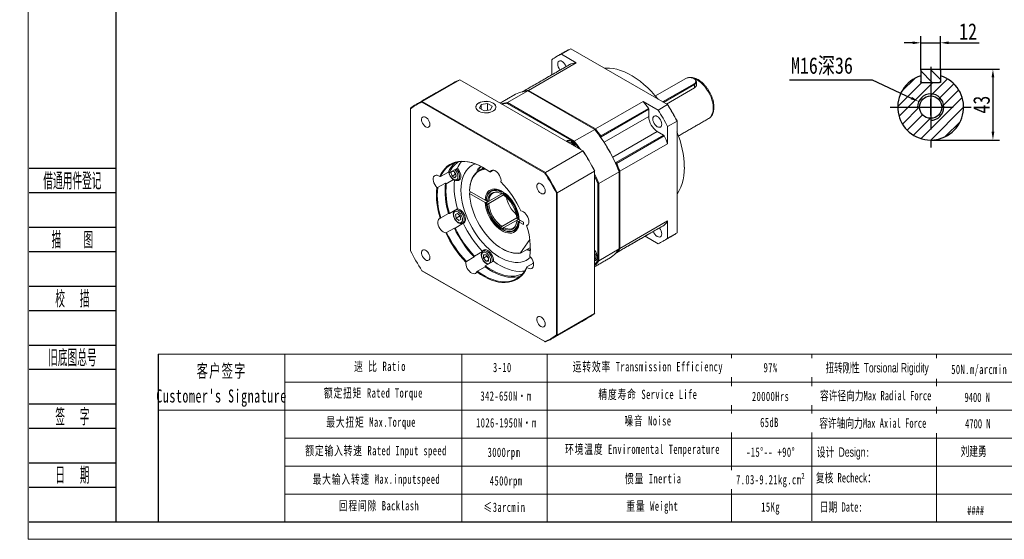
# Model space of a CAD drawing. Header units: millimetres. Extents: x -84 to 813, y -97 to 533.
# Tile 1 of 3: x -84 to 514, y -97 to 218. Entities that reach past the tile are written whole.
import ezdxf
from ezdxf.enums import TextEntityAlignment as Align

# ---------------------------------------------------------------- set-up
doc = ezdxf.new("R2010")
doc.units = ezdxf.units.MM
doc.header["$LTSCALE"] = 2
doc.header["$PDSIZE"] = -5
doc.linetypes.add('CENTER2', pattern=[28.575, 19.05, -3.175, 3.175, -3.175])
doc.layers.get('0').update_dxf_attribs({"lineweight": 18})
doc.layers.get('Defpoints').update_dxf_attribs({"lineweight": 18})
for name, color, linetype in [('1轮廓实线层', 7, 'Continuous'), ('2细线层', 4, 'Continuous'), ('3中心线层', 1, 'CENTER2'), ('5剖面线层', 2, 'Continuous'), ('6文字层', 3, 'Continuous'), ('7标注层', 4, 'Continuous')]:
    doc.layers.add(name, color=color, linetype=linetype)
doc.layers.add('SLD-0', color=7, linetype='Continuous', lineweight=18)
doc.layers.add('图框_外框线', color=7, linetype='Continuous', lineweight=18)
doc.styles.add('PC_TEXTSTYLE', font='ISOCP.SHX', dxfattribs={"width": 0.707, "bigfont": 'GBCBIG.SHX'})
doc.styles.add('TH_GBDIM', font='txt', dxfattribs={"width": 0.8})
doc.styles.add('标准', font='txt', dxfattribs={"width": 0.667})
doc.dimstyles.new('TH_GBDIM', dxfattribs={"dimscale": 2, "dimtxt": 3.5, "dimasz": 2.5, "dimexe": 2, "dimexo": 0, "dimgap": 1.5, "dimtad": 1, "dimdec": 1, "dimdsep": 46, "dimtxsty": 'TH_GBDIM', "dimcen": 2.5, "dimdle": 5, "dimclrd": 4, "dimclre": 4, "dimclrt": 3, "dimadec": 0, "dimazin": 0, "dimtfac": 0.714286, "dimtdec": 1, "dimtmove": 0, "dimatfit": 3, "dimfxl": 1, "dimtolj": 1, "dimarcsym": 0})

# ---------------------------------------------------------------- blocks, each defined once
blk = doc.blocks.new('*D25')
at = {"layer": '7标注层', "color": 4, "lineweight": -2}
for p, q in [((383.77, 181.68), (434.02, 181.68)), ((434.02, 181.68), (457.71, 170.59)), ((469.49, 160.08), (469.49, 170.08)), ((464.49, 165.08), (474.49, 165.08))]:
    blk.add_line(p, q, dxfattribs=at)
at = {"layer": '7标注层', "color": 4}
blk.add_solid([(457.36, 169.84), (458.07, 171.35), (462.24, 168.47)], dxfattribs=at)
at = {"layer": 'Defpoints', "color": 0}
for p in [(462.24, 168.47), (476.73, 161.69)]:
    blk.add_point(p, dxfattribs=at)
at = {"layer": '7标注层', "color": 3, "insert": (403.46, 189.85), "char_height": 10, "attachment_point": 5, "style": 'TH_GBDIM'}
blk.add_mtext('\\A1;{M16深36}{}{}', dxfattribs=at)
blk = doc.blocks.new('*D26')
at = {"layer": '7标注层', "color": 4, "lineweight": -2}
for p, q in [((458.49, 204.14), (453.49, 204.14)), ((463.49, 187.48), (463.49, 208.14)), ((463.49, 204.14), (475.49, 204.14)), ((475.49, 187.48), (475.49, 208.14)), ((480.49, 204.14), (498.92, 204.14))]:
    blk.add_line(p, q, dxfattribs=at)
at = {"layer": '7标注层', "color": 4}
for points in [[(458.49, 203.31), (458.49, 204.97), (463.49, 204.14)], [(480.49, 204.97), (480.49, 203.31), (475.49, 204.14)]]:
    blk.add_solid(points, dxfattribs=at)
at = {"layer": 'Defpoints', "color": 0}
for p in [(475.49, 204.14), (463.49, 187.48), (475.49, 187.48)]:
    blk.add_point(p, dxfattribs=at)
at = {"layer": '7标注层', "color": 3, "insert": (492.2, 211), "char_height": 10, "attachment_point": 5, "style": 'TH_GBDIM'}
blk.add_mtext('\\A1;12', dxfattribs=at)
blk = doc.blocks.new('*D27')
at = {"layer": '7标注层', "color": 4, "lineweight": -2}
for p, q in [((474.89, 188.08), (511.3, 188.08)), ((507.3, 183.08), (507.3, 150.08)), ((469.49, 145.08), (511.3, 145.08))]:
    blk.add_line(p, q, dxfattribs=at)
at = {"layer": '7标注层', "color": 4}
for points in [[(508.13, 183.08), (506.46, 183.08), (507.3, 188.08)], [(506.46, 150.08), (508.13, 150.08), (507.3, 145.08)]]:
    blk.add_solid(points, dxfattribs=at)
at = {"layer": 'Defpoints', "color": 0}
for p in [(474.89, 188.08), (469.49, 145.08), (507.3, 145.08)]:
    blk.add_point(p, dxfattribs=at)
at = {"layer": '7标注层', "color": 3, "insert": (500.41, 166.58), "char_height": 10, "attachment_point": 5, "rotation": 90, "style": 'TH_GBDIM'}
blk.add_mtext('\\A1;43', dxfattribs=at)

msp = doc.modelspace()

# ---------------------------------------------------------------- hatches: boundary and pattern name
at = {"layer": '5剖面线层'}
h = msp.add_hatch(dxfattribs=at)
h.set_pattern_fill('ANSI31', color=256, scale=1.5, angle=90, style=0)
h.set_pattern_definition([(135, (-105.179, -52.4864), (-3.367596, -3.367596), [])])
h.paths.add_polyline_path([(469.49, 180.08), (474.89, 180.08), (475.49, 180.68), (475.49, 187.48), (474.89, 188.08), (469.49, 188.08)])
h.paths.add_polyline_path([(469.49, 188.08), (464.09, 188.08), (463.49, 187.48), (463.49, 180.68), (464.09, 180.08), (469.49, 180.08)])
h = msp.add_hatch(dxfattribs=at)
h.set_pattern_fill('ANSI31', color=256, scale=1.5, style=0)
h.set_pattern_definition([(45, (-105.179, -52.4864), (-3.367596, 3.367596), [])])
h.paths.add_polyline_path([(475.49, 184.16), (475.49, 180.68), (475.49, 180.08), (474.89, 180.08), (469.49, 180.08), (469.49, 173.08, -0.414214), (477.49, 165.08), (489.49, 165.08, 0.327538)])
h.paths.add_polyline_path([(489.49, 165.08), (477.49, 165.08, -0.414214), (469.49, 157.08), (469.49, 145.08, 0.414214)])
h.paths.add_polyline_path([(469.49, 157.08, -0.414214), (461.49, 165.08), (449.49, 165.08, 0.414214), (469.49, 145.08)])
h.paths.add_polyline_path([(469.49, 180.08), (464.09, 180.08), (463.49, 180.08), (463.49, 180.68), (463.49, 184.16, 0.327538), (449.49, 165.08), (462.69, 165.08, -0.414214), (469.49, 171.88)])
h.paths.add_polyline_path([(469.49, 173.08), (469.49, 171.88, -0.414214), (476.29, 165.08), (477.49, 165.08, 0.414214)], flags=17)
h.paths.add_polyline_path([(477.49, 165.08), (476.29, 165.08, -0.414214), (469.49, 158.28), (469.49, 157.08, 0.414214)], flags=17)
h.paths.add_polyline_path([(462.69, 165.08), (461.49, 165.08, 0.414214), (469.49, 157.08), (469.49, 158.28, -0.414214)], flags=17)

# ---------------------------------------------------------------- linework, layer by layer
at = {"color": 7, "linetype": 'Continuous', "lineweight": 15}
for p, q in [((250.98, 200.46), (245.28, 197.18)), ((309.67, 166.58), (250.98, 200.46)), ((251.16, 191.44), (222.21, 174.72)), ((254.32, 191.96), (225.37, 175.24)), ((239.49, 184.71), (239.49, 193.83)), ((245.28, 197.18), (254.32, 191.96)), ((160.77, 168.53), (183.54, 181.68)), ((258.32, 138.51), (183.54, 181.68)), ((320.46, 182.34), (302.36, 171.89)), ((224.87, 174.96), (212.5, 167.81)), ((222.16, 174.54), (222.21, 174.72)), ((265.49, 151.51), (224.87, 174.96)), ((225.37, 175.24), (265.98, 151.8)), ((306.76, 168.26), (325.81, 179.26)), ((326.11, 178.74), (307.35, 167.92)), ((326.11, 176.85), (309, 166.97)), ((325.81, 179.26), (326.11, 178.74)), ((326.11, 178.74), (326.11, 176.85)), ((235.21, 124.99), (160.61, 168.05)), ((160.77, 168.53), (235.55, 125.36)), ((212.5, 167.81), (253.11, 144.37)), ((265.98, 151.8), (294.94, 168.51)), ((294.94, 168.51), (303.98, 163.29)), ((153.61, 164.01), (153.61, 77.86)), ((196.54, 166.74), (195.49, 164.49)), ((195.49, 164.49), (198.35, 162.84)), ((200.44, 167.35), (196.54, 166.74)), ((196.54, 163.88), (196.54, 166.74)), ((198.35, 162.84), (202.25, 163.44)), ((203.3, 165.7), (200.44, 167.35)), ((200.44, 163.16), (200.44, 167.35)), ((202.25, 163.44), (203.3, 165.7)), ((252.8, 143.98), (212.32, 167.34)), ((269.14, 147.63), (298.1, 164.34)), ((298.31, 163.76), (269.35, 147.04)), ((298.31, 163.76), (298.31, 159.33)), ((303.98, 163.29), (309.67, 166.58)), ((298.31, 159.33), (271.23, 143.7)), ((315.47, 156.54), (309.77, 153.25)), ((315.47, 88.76), (315.47, 156.54)), ((334.59, 158.1), (334.68, 158.15)), ((253.11, 144.37), (265.49, 151.51)), ((303.51, 150.33), (276.43, 134.7)), ((303.51, 150.33), (307.34, 148.11)), ((309.77, 153.25), (309.77, 142.81)), ((268.75, 147.33), (269.14, 147.63)), ((268.96, 147.04), (269.35, 147.04)), ((269.35, 147.04), (269.35, 146.49)), ((278.39, 131.4), (307.34, 148.11)), ((307.74, 147.64), (278.79, 130.92)), ((258.32, 138.51), (235.55, 125.36)), ((309.77, 142.81), (280.82, 126.1)), ((277.91, 131.67), (278.39, 131.4)), ((176.64, 125.61), (171.93, 122.9)), ((182.13, 127.95), (177.18, 125.09)), ((179.53, 126.28), (178.04, 125.42)), ((178.04, 125.42), (178.25, 125.71)), ((179.38, 126.36), (180.61, 125.65)), ((180.45, 125.46), (180.31, 125.83)), ((180.61, 125.65), (181.47, 123.44)), ((194.05, 125.72), (194.04, 125.96)), ((197.18, 127.6), (197.36, 127.97)), ((197.36, 127.97), (198.25, 128.11)), ((197.36, 127.67), (197.36, 127.97)), ((202.08, 125.59), (204.15, 126.79)), ((242.7, 112.97), (265.47, 126.11)), ((265.47, 39.76), (265.47, 126.11)), ((280.32, 125.81), (267.95, 118.67)), ((278.19, 131.06), (278.39, 131.4)), ((278.34, 130.73), (278.79, 130.92)), ((280.32, 78.91), (280.32, 125.81)), ((280.82, 126.1), (280.82, 79.2)), ((175.4, 118.46), (179.84, 121.02)), ((178.9, 123.21), (178.04, 125.42)), ((180.88, 124.35), (178.9, 123.21)), ((180.61, 122.22), (178.9, 123.21)), ((180.88, 124.35), (180.45, 125.46)), ((181.47, 123.44), (180.61, 122.22)), ((181.19, 124.18), (180.88, 124.35)), ((170.14, 116.21), (174.84, 118.92)), ((198.92, 108.64), (189.5, 114.07)), ((208.92, 113.84), (209.17, 113.99)), ((267.45, 71.85), (267.45, 118.59)), ((267.95, 118.67), (267.95, 71.77)), ((189.5, 112.93), (190.49, 113.5)), ((189.5, 112.64), (198.92, 107.21)), ((200.37, 107.8), (199.66, 108.21)), ((199.66, 107.07), (201.14, 107.92)), ((199.91, 107.21), (201.14, 107.92)), ((201.15, 107.92), (210.16, 113.12)), ((210.18, 111.71), (201.15, 106.49)), ((208.67, 113.41), (208.67, 112.6)), ((210.16, 113.12), (209.17, 112.55)), ((209.91, 111.89), (209.91, 112.7)), ((210.37, 113.25), (210.16, 113.13)), ((242.21, 26.72), (242.21, 112.86)), ((242.7, 112.97), (242.7, 26.61)), ((182.27, 103.37), (177.32, 100.52)), ((199.66, 106.78), (200.37, 106.37)), ((176.81, 100.51), (172.11, 97.79)), ((180.89, 99.78), (182.11, 100.48)), ((182.11, 100.48), (180.89, 99.78)), ((181.34, 97.61), (180.89, 99.78)), ((183.32, 98.75), (181.34, 97.61)), ((182.99, 96.14), (181.34, 97.61)), ((182.11, 100.48), (183.76, 99.01)), ((184.21, 96.84), (182.99, 96.14)), ((183.32, 98.75), (183.15, 99.55)), ((183.93, 98.22), (183.32, 98.75)), ((183.76, 99.01), (184.21, 96.84)), ((209.17, 92.6), (218.2, 97.81)), ((218.43, 96.52), (210.41, 91.89)), ((218.93, 97.09), (218.22, 97.5)), ((218.22, 96.07), (218.93, 95.66)), ((218.43, 96.52), (219.42, 97.09)), ((219.42, 97.09), (219.63, 97.21)), ((220.41, 96.23), (219.42, 95.66)), ((222.16, 95.22), (219.67, 96.66)), ((220.41, 96.23), (219.67, 95.8)), ((280.82, 79.2), (309.77, 95.92)), ((309.77, 95.92), (309.77, 85.48)), ((175.57, 88.87), (180.28, 91.58)), ((180.76, 91.66), (185.71, 94.52)), ((185.37, 94.69), (185.32, 94.66)), ((208.67, 91.98), (208.67, 91.17)), ((210.4, 91.88), (208.92, 91.03)), ((209.91, 90.45), (209.91, 91.27)), ((219.67, 95.23), (222.16, 93.79)), ((222.16, 93.79), (222.16, 95.22)), ((225.07, 93.72), (224.2, 93.22)), ((278.79, 76.72), (307.74, 93.43)), ((226.04, 84.61), (220.41, 76.6)), ((303.98, 82.13), (296.08, 86.69)), ((298.19, 87.9), (298.16, 87.89)), ((309.77, 85.48), (315.47, 88.76)), ((226.43, 79.84), (220.38, 76.35)), ((267.95, 71.77), (280.32, 78.91)), ((192.25, 74.07), (187.55, 71.35)), ((197.37, 77.45), (192.42, 74.59)), ((198.05, 75.31), (199.53, 75.44)), ((198.05, 73.33), (198.05, 75.31)), ((200.03, 74.47), (198.05, 73.33)), ((199.53, 71.48), (198.05, 73.33)), ((199.53, 75.44), (201.02, 73.59)), ((201.02, 72.34), (199.53, 71.48)), ((200.03, 74.47), (200.03, 74.83)), ((200.77, 73.55), (200.03, 74.47)), ((201.02, 73.24), (200.77, 73.55)), ((201.02, 73.59), (201.02, 71.61)), ((278.79, 76.72), (278.61, 76.77)), ((194.24, 65.42), (198.94, 68.13)), ((199.06, 68.71), (204.01, 71.57)), ((201.02, 71.61), (199.53, 71.48)), ((228.3, 70.38), (224.38, 68.11)), ((228.23, 70.68), (227.98, 70.19)), ((160.61, 65.74), (235.21, 22.67)), ((235.55, 22.48), (160.77, 65.65)), ((265.47, 39.76), (242.7, 26.61))]:
    msp.add_line(p, q, dxfattribs=at)
for p, q in [((77.26, 15.13), (77.26, -86.81)), ((184.87, 15.13), (184.87, -86.81))]:
    msp.add_line(p, q)
at = {"color": 7, "linetype": 'Continuous', "lineweight": 15, "flags": 128}
for points in [[(245.76, 192.81), (245.05, 193.11), (244.39, 193.17), (243.83, 193), (243.4, 192.6), (243.13, 192), (243.03, 191.24), (243.13, 190.37), (243.4, 189.45), (243.83, 188.55), (244.39, 187.73), (244.5, 187.6)], [(251.1, 191.42), (251.12, 191.42), (251.16, 191.44)], [(304.08, 169.81), (302.09, 172.2), (299.92, 174.59), (297.69, 176.82), (295.4, 178.89), (293.07, 180.79), (290.72, 182.51), (288.34, 184.03), (285.96, 185.35), (283.6, 186.46), (281.25, 187.36), (278.94, 188.04), (276.68, 188.5), (274.48, 188.73), (272.35, 188.74), (271.41, 188.66)], [(325.81, 179.26), (326.41, 179.71), (326.79, 180.24), (326.92, 180.8), (326.79, 181.37), (326.41, 181.89), (325.81, 182.34), (325.03, 182.69), (324.12, 182.91), (323.14, 182.98), (322.16, 182.91), (321.25, 182.69), (320.46, 182.34)], [(337.49, 164.51), (337.4, 166.09), (337.14, 167.74), (336.71, 169.43), (336.11, 171.14), (335.36, 172.83), (334.47, 174.47), (333.46, 176.04), (332.35, 177.51), (331.15, 178.84), (329.89, 180.02), (328.58, 181.03), (327.26, 181.84), (325.95, 182.45), (324.66, 182.84), (323.43, 183), (322.27, 182.94), (321.84, 182.85)], [(326.11, 182.17), (326.78, 181.67), (327.19, 181.09), (327.34, 180.46), (327.19, 179.83), (326.78, 179.25), (326.11, 178.74)], [(195.06, 167.59), (194.28, 167.04), (193.71, 166.4), (193.37, 165.72), (193.27, 165), (193.43, 164.29), (193.83, 163.62), (194.46, 163), (195.29, 162.47), (196.29, 162.04), (197.41, 161.75), (198.62, 161.58), (199.86, 161.57), (201.08, 161.69), (202.23, 161.96), (203.26, 162.35), (204.14, 162.86), (204.82, 163.45), (205.28, 164.12), (205.5, 164.82), (205.47, 165.54), (205.19, 166.24), (204.67, 166.89), (203.94, 167.46), (203.02, 167.94), (201.95, 168.3), (200.78, 168.54), (199.55, 168.63), (198.31, 168.57), (197.12, 168.38), (196.02, 168.04), (195.06, 167.59)], [(195.11, 167.56), (194.34, 167.01), (193.77, 166.39), (193.44, 165.71), (193.34, 165), (193.5, 164.3), (193.89, 163.63), (194.52, 163.02), (195.34, 162.5), (196.32, 162.08), (197.44, 161.79), (198.63, 161.63), (199.85, 161.61), (201.06, 161.73), (202.2, 161.99), (203.22, 162.38), (204.09, 162.88), (204.76, 163.47), (205.21, 164.13), (205.43, 164.83), (205.4, 165.53), (205.12, 166.22), (204.61, 166.86), (203.89, 167.43), (202.98, 167.91), (201.92, 168.27), (200.76, 168.5), (199.55, 168.59), (198.33, 168.53), (197.15, 168.34), (196.06, 168.01), (195.11, 167.56)], [(208.72, 167.14), (210.25, 167.49), (212.5, 167.81)], [(212.32, 167.34), (210.1, 167.03), (209.24, 166.84)], [(334.68, 158.15), (335.36, 158.66), (336.11, 159.48), (336.71, 160.5), (337.14, 161.69), (337.4, 163.04), (337.49, 164.51)], [(165.43, 154.53), (165.34, 155.37), (165.07, 156.25), (164.63, 157.12), (164.07, 157.9), (163.42, 158.54), (162.74, 158.99), (162.06, 159.22), (161.45, 159.21), (160.95, 158.95), (160.59, 158.48), (160.41, 157.82), (160.41, 157.03), (160.59, 156.16), (160.95, 155.27), (161.45, 154.44), (162.06, 153.73), (162.74, 153.18), (163.42, 152.83), (164.07, 152.73), (164.63, 152.86), (165.07, 153.22), (165.34, 153.79), (165.43, 154.53)], [(306.23, 154.76), (306.13, 155.62), (305.86, 156.54), (305.43, 157.44), (304.87, 158.26), (304.21, 158.96), (303.51, 159.47), (302.8, 159.77), (302.14, 159.84), (301.58, 159.66), (301.15, 159.26), (300.88, 158.66), (300.78, 157.9), (300.88, 157.03), (301.15, 156.12), (301.58, 155.22), (302.14, 154.39), (302.8, 153.7), (303.51, 153.18), (304.21, 152.88), (304.87, 152.82), (305.43, 152.99), (305.86, 153.39), (306.13, 154), (306.23, 154.76)], [(254.03, 140.98), (253.88, 141.32), (253.33, 142.27), (252.67, 143.12), (251.94, 143.84), (251.17, 144.39), (250.4, 144.73), (249.66, 144.86), (249.01, 144.76), (248.46, 144.44), (248.3, 144.29)], [(252.97, 141.59), (252.48, 142.29), (251.82, 142.99), (251.12, 143.5), (250.41, 143.8), (249.76, 143.87), (249.27, 143.73)], [(249.33, 144.58), (249.69, 144.73), (250.16, 144.8)], [(255.88, 139.91), (255.02, 141.09), (252.8, 143.98)], [(253.11, 144.37), (255.36, 141.45), (256.89, 139.33)], [(171.44, 122.95), (172.35, 124.77), (173.42, 126.42), (174.64, 127.87), (176, 129.12), (177.5, 130.17), (179.11, 131.01), (180.85, 131.62), (182.69, 132.02), (184.62, 132.19), (186.63, 132.14), (188.71, 131.86), (190.85, 131.37), (193.03, 130.65), (195.24, 129.71), (197.46, 128.57), (199.69, 127.22), (201.91, 125.68)], [(198.04, 128.24), (197.4, 128.59), (195.07, 129.76), (192.75, 130.69), (190.47, 131.38), (188.25, 131.82), (186.09, 132.02), (184.01, 131.96), (182.03, 131.65), (180.17, 131.1), (178.42, 130.3), (176.81, 129.26), (175.35, 128), (174.04, 126.5), (172.9, 124.8), (171.93, 122.9)], [(180.45, 125.46), (180.36, 125.71), (180.34, 125.81)], [(181.12, 120.92), (181.68, 121.1), (182.11, 121.5), (182.39, 122.1), (182.48, 122.86), (182.39, 123.73), (182.11, 124.64), (181.68, 125.54), (181.12, 126.37), (180.51, 127.02)], [(181.39, 127.53), (181.86, 127), (182.46, 126.14), (182.94, 125.21), (183.27, 124.24), (183.45, 123.3), (183.45, 122.44), (183.27, 121.7), (182.94, 121.12), (182.51, 120.77)], [(182.23, 120.56), (182.72, 120.59), (183.35, 120.85), (183.83, 121.35), (184.14, 122.06), (184.26, 122.94), (184.18, 123.94), (183.9, 125), (183.45, 126.06), (182.85, 127.07), (182.13, 127.95)], [(184.3, 114.65), (184.38, 116.93), (184.64, 119.1), (185.08, 121.13), (185.68, 123.02), (186.44, 124.74), (187.36, 126.29), (188.44, 127.65), (189.65, 128.81), (191.01, 129.77), (192.48, 130.51), (192.84, 130.66)], [(189.5, 114.36), (189.65, 116.48), (189.99, 118.47), (190.5, 120.31), (191.19, 121.98), (192.04, 123.47), (193.05, 124.76), (194.22, 125.85), (195.52, 126.72), (196.96, 127.36), (198.51, 127.77), (198.75, 127.82)], [(199.34, 127.44), (198.06, 127.25), (196.58, 126.8), (195.22, 126.14), (193.98, 125.27), (192.87, 124.19), (191.91, 122.92), (191.1, 121.46), (190.45, 119.83), (189.97, 118.05), (189.65, 116.12), (189.5, 114.07)], [(208.57, 119.77), (208.6, 120.65), (208.46, 121.62), (208.16, 122.63), (207.69, 123.62), (207.1, 124.55), (206.42, 125.37), (205.66, 126.04), (204.88, 126.52), (204.12, 126.79), (203.4, 126.84), (202.78, 126.66), (202.27, 126.27), (201.91, 125.68)], [(315.47, 112.36), (315.71, 112.71), (316.81, 114.51), (317.75, 116.48), (318.52, 118.63), (319.13, 120.93), (319.57, 123.38), (319.83, 125.96), (319.92, 128.65)], [(171.44, 122.95), (170.66, 123.44), (169.89, 123.72), (169.18, 123.78), (168.55, 123.61), (168.04, 123.23), (167.67, 122.64), (167.47, 121.89), (167.44, 121), (167.59, 120.03), (167.9, 119.03), (168.37, 118.04), (168.96, 117.11), (169.66, 116.29)], [(177.12, 125.16), (177.13, 125.13), (177.4, 124.22), (177.83, 123.32), (178.39, 122.49), (179.05, 121.8), (179.76, 121.29), (180.46, 120.99), (181.12, 120.92)], [(265.47, 124.46), (266.55, 122.08), (267.95, 118.67)], [(267.45, 118.59), (266.07, 121.96), (265.47, 123.29)], [(226.61, 73.93), (226.59, 73.9), (225.3, 72.84), (223.89, 71.99), (222.35, 71.35), (220.71, 70.93), (218.98, 70.74), (217.16, 70.77), (215.27, 71.02), (213.32, 71.5), (211.34, 72.2), (209.33, 73.11), (207.3, 74.23), (205.28, 75.54), (203.28, 77.05), (201.32, 78.73), (199.4, 80.58), (197.54, 82.58), (195.76, 84.72), (194.07, 86.97), (192.48, 89.34), (191.01, 91.79), (189.65, 94.31), (188.44, 96.87), (187.36, 99.47), (186.44, 102.09), (185.68, 104.69), (185.08, 107.27), (184.64, 109.8), (184.38, 112.27), (184.3, 114.65)], [(198.92, 108.64), (199.09, 110.1), (199.43, 111.43), (199.95, 112.59), (200.63, 113.57), (201.46, 114.34), (202.42, 114.91), (203.5, 115.24), (204.68, 115.35), (205.94, 115.23), (207.26, 114.88), (208.61, 114.31), (209.98, 113.52), (211.33, 112.53), (212.65, 111.36), (213.91, 110.03), (215.09, 108.55), (216.17, 106.97), (217.13, 105.29), (217.96, 103.56), (218.64, 101.8), (219.15, 100.05), (219.5, 98.32), (219.67, 96.66)], [(199.66, 108.5), (199.85, 110.02), (200.25, 111.38), (200.84, 112.55), (201.61, 113.49), (202.54, 114.2), (203.62, 114.66), (204.83, 114.85), (206.13, 114.78), (207.51, 114.44), (208.92, 113.84)], [(208.67, 113.41), (207.3, 113.99), (205.96, 114.32), (204.69, 114.39), (203.52, 114.2), (202.47, 113.76), (201.56, 113.07), (200.81, 112.15), (200.24, 111.01), (199.85, 109.69), (199.66, 108.21)], [(235.43, 114.12), (235.34, 114.96), (235.07, 115.84), (234.63, 116.71), (234.07, 117.49), (233.42, 118.13), (232.74, 118.58), (232.06, 118.81), (231.45, 118.8), (230.95, 118.54), (230.59, 118.07), (230.41, 117.41), (230.41, 116.62), (230.59, 115.75), (230.95, 114.86), (231.45, 114.03), (232.06, 113.32), (232.74, 112.77), (233.42, 112.42), (234.07, 112.32), (234.63, 112.45), (235.07, 112.81), (235.34, 113.38), (235.43, 114.12)], [(189.5, 112.64), (189.66, 110.34), (190, 107.96), (190.52, 105.53), (191.21, 103.06), (192.08, 100.58), (193.11, 98.11), (194.29, 95.68), (195.61, 93.31), (197.06, 91.02), (198.63, 88.83), (200.3, 86.76), (202.05, 84.84), (203.87, 83.08), (205.74, 81.49), (207.64, 80.1), (209.56, 78.92), (211.48, 77.95), (213.38, 77.2), (215.24, 76.69), (217.04, 76.42), (218.77, 76.39), (220.41, 76.6)], [(200.37, 107.8), (200.55, 109.16), (200.91, 110.37), (201.44, 111.41), (202.13, 112.26), (202.97, 112.89), (203.93, 113.3), (205.01, 113.48), (206.18, 113.42), (207.41, 113.12), (208.67, 112.6)], [(206.4, 113.38), (205.64, 113.4), (204.6, 113.22), (203.66, 112.83), (202.85, 112.22), (202.19, 111.4), (201.67, 110.4), (201.32, 109.23), (201.15, 107.92)], [(185.18, 95.98), (185.27, 96.74), (185.18, 97.61), (184.91, 98.52), (184.47, 99.42), (183.91, 100.25), (183.25, 100.94), (182.55, 101.46), (181.85, 101.75), (181.19, 101.82), (180.62, 101.65), (180.19, 101.24), (179.92, 100.64), (179.83, 99.88), (179.92, 99.02), (180.19, 98.1), (180.62, 97.2), (181.19, 96.37), (181.85, 95.68), (182.55, 95.17), (183.25, 94.87), (183.91, 94.8), (184.47, 94.98), (184.91, 95.38), (185.18, 95.98)], [(181.03, 102.66), (181.52, 102.75), (182.21, 102.67), (182.95, 102.36), (183.7, 101.86), (184.4, 101.18), (185.04, 100.36), (185.57, 99.44), (185.96, 98.48), (186.2, 97.53), (186.26, 96.63), (186.15, 95.84)], [(185.71, 94.52), (186.3, 94.85), (186.73, 95.41), (186.99, 96.17), (187.05, 97.09), (186.92, 98.11), (186.59, 99.18), (186.09, 100.23), (185.45, 101.21), (184.71, 102.05), (183.9, 102.72), (183.07, 103.17), (182.27, 103.37)], [(219.67, 95.23), (219.5, 93.76), (219.15, 92.44), (218.64, 91.28), (217.96, 90.3), (217.13, 89.53), (216.17, 88.96), (215.09, 88.62), (213.91, 88.51), (212.65, 88.64), (211.33, 88.99), (209.98, 89.56), (208.61, 90.35), (207.26, 91.34), (205.94, 92.51), (204.68, 93.84), (203.5, 95.31), (202.42, 96.9), (201.46, 98.57), (200.63, 100.31), (199.95, 102.07), (199.43, 103.82), (199.09, 105.55), (198.92, 107.21)], [(224.16, 93.11), (224.74, 93.39), (225.18, 93.88), (225.47, 94.55), (225.59, 95.37), (225.53, 96.3), (225.31, 97.29), (224.91, 98.3), (224.38, 99.26), (223.74, 100.14), (223.01, 100.89), (222.24, 101.46), (221.46, 101.84), (220.72, 102)], [(171.65, 97.61), (171.08, 97.33), (170.64, 96.85), (170.35, 96.18), (170.23, 95.36), (170.28, 94.43), (170.51, 93.43), (170.9, 92.43), (171.43, 91.46), (172.08, 90.58), (172.81, 89.84), (173.58, 89.26), (174.36, 88.89), (175.1, 88.73)], [(218.22, 96.07), (218.04, 94.71), (217.68, 93.49), (217.15, 92.45), (216.46, 91.61), (215.62, 90.98), (214.65, 90.57), (213.57, 90.39), (212.41, 90.45), (211.18, 90.74), (209.91, 91.27)], [(209.91, 90.45), (211.29, 89.88), (212.63, 89.55), (213.89, 89.48), (215.07, 89.67), (216.12, 90.11), (217.03, 90.8), (217.78, 91.72), (218.35, 92.86), (218.74, 94.18), (218.93, 95.66)], [(219.42, 95.66), (219.23, 94.13), (218.83, 92.77), (218.25, 91.61), (217.48, 90.66), (216.54, 89.95), (215.46, 89.5), (214.25, 89.3), (212.95, 89.38), (211.58, 89.71), (210.16, 90.31)], [(216.79, 90.1), (217.04, 90.25), (217.9, 90.98), (218.6, 91.92), (219.13, 93.05), (219.49, 94.35), (219.67, 95.8)], [(209.17, 91.17), (209.79, 90.79), (209.91, 90.72)], [(210.41, 91.89), (211.63, 91.38), (212.82, 91.1), (213.94, 91.04), (214.98, 91.22), (215.91, 91.61), (216.72, 92.22), (217.39, 93.04), (217.76, 93.71)], [(303.51, 86.5), (304.21, 86.2), (304.87, 86.13), (305.43, 86.31), (305.86, 86.71), (306.13, 87.31), (306.23, 88.07), (306.13, 88.94), (305.86, 89.85), (305.43, 90.75), (304.87, 91.58), (304.76, 91.7)], [(307.74, 93.43), (307.71, 93.4), (307.69, 93.39)], [(165.43, 73.69), (165.34, 74.53), (165.07, 75.42), (164.63, 76.29), (164.07, 77.07), (163.42, 77.71), (162.74, 78.16), (162.06, 78.39), (161.45, 78.37), (160.95, 78.12), (160.59, 77.65), (160.41, 76.99), (160.41, 76.2), (160.59, 75.33), (160.95, 74.44), (161.45, 73.61), (162.06, 72.89), (162.74, 72.34), (163.42, 72), (164.07, 71.89), (164.63, 72.03), (165.07, 72.39), (165.34, 72.96), (165.43, 73.69)], [(204.01, 71.57), (204.01, 72.52), (203.82, 73.56), (203.45, 74.63), (202.91, 75.66), (202.24, 76.61), (201.47, 77.41), (200.65, 78.02), (199.82, 78.4), (199.04, 78.53), (198.35, 78.41), (197.78, 78.05), (197.37, 77.45)], [(197.74, 77.68), (198.26, 77.87), (198.93, 77.87), (199.65, 77.65), (200.4, 77.22), (201.13, 76.6), (201.79, 75.83), (202.37, 74.95), (202.81, 74)], [(226.42, 77.84), (224.95, 78.22), (224.1, 78.49)], [(224.59, 78.78), (225.45, 78.5), (226.43, 78.23)], [(226.17, 74.8), (226.37, 76.88), (226.44, 79.03)], [(201.89, 73.67), (201.46, 74.57), (200.89, 75.4), (200.24, 76.09), (199.53, 76.61), (198.83, 76.91), (198.17, 76.97), (197.61, 76.8), (197.17, 76.39), (196.9, 75.79), (196.81, 75.03), (196.9, 74.17), (197.17, 73.25), (197.61, 72.35), (198.17, 71.53), (198.83, 70.83), (199.53, 70.32), (200.24, 70.02), (200.89, 69.95), (201.46, 70.13), (201.89, 70.53), (202.16, 71.13), (202.25, 71.89), (202.16, 72.76), (201.89, 73.67)], [(201.02, 73.27), (200.94, 73.35), (200.77, 73.55)], [(224.38, 67.77), (225.16, 67.28), (225.93, 67), (226.64, 66.94), (227.27, 67.11), (227.78, 67.5), (228.15, 68.08), (228.35, 68.84), (228.38, 69.72), (228.23, 70.69), (227.92, 71.7), (227.45, 72.69), (226.85, 73.62), (226.16, 74.43)], [(265.47, 72.67), (265.84, 73.03), (266.11, 73.63), (266.2, 74.39), (266.11, 75.26), (265.84, 76.18), (265.47, 76.96)], [(265.47, 69.43), (266.07, 70.08), (267.45, 71.85)], [(267.95, 71.77), (266.55, 69.98), (265.47, 68.83)], [(187.25, 70.95), (187.21, 70.07), (187.35, 69.1), (187.66, 68.1), (188.12, 67.11), (188.71, 66.18), (189.4, 65.36), (190.16, 64.69), (190.94, 64.2), (191.7, 63.93), (192.42, 63.88), (193.04, 64.06), (193.55, 64.46), (193.91, 65.05)], [(224.38, 67.77), (223.47, 65.95), (222.4, 64.31), (221.18, 62.86), (219.82, 61.6), (218.32, 60.55), (216.7, 59.72), (214.97, 59.1), (213.13, 58.7), (211.2, 58.53), (209.19, 58.58), (207.11, 58.86), (204.97, 59.36), (202.79, 60.08), (200.58, 61.01), (198.35, 62.16), (196.12, 63.51), (193.91, 65.05)], [(194.24, 65.42), (196.57, 63.81), (198.91, 62.42), (201.25, 61.25), (203.56, 60.32), (205.84, 59.63), (208.07, 59.19), (210.23, 58.99), (212.3, 59.05), (214.28, 59.36), (216.15, 59.91), (217.89, 60.71), (219.5, 61.75), (220.96, 63.01), (222.27, 64.51), (223.41, 66.21), (224.38, 68.11)], [(220.37, 62.46), (218.98, 62.07), (217, 61.77), (214.93, 61.71), (212.77, 61.9), (210.54, 62.35), (208.26, 63.04), (205.95, 63.97), (203.61, 65.13), (201.27, 66.52), (198.94, 68.13)], [(221.79, 63.91), (220.48, 63.34), (218.65, 62.8), (216.72, 62.5), (214.69, 62.44), (212.58, 62.63), (210.4, 63.06), (208.18, 63.74), (205.91, 64.64), (203.63, 65.78), (201.34, 67.14), (199.06, 68.71)], [(222.99, 65.53), (221.67, 65.36), (219.64, 65.3), (217.53, 65.49), (215.35, 65.92), (213.13, 66.59), (210.86, 67.5), (208.58, 68.64), (206.29, 70), (204.01, 71.57)], [(235.43, 33.28), (235.34, 34.12), (235.07, 35.01), (234.63, 35.88), (234.07, 36.66), (233.42, 37.3), (232.74, 37.75), (232.06, 37.98), (231.45, 37.96), (230.95, 37.71), (230.59, 37.24), (230.41, 36.58), (230.41, 35.79), (230.59, 34.92), (230.95, 34.03), (231.45, 33.2), (232.06, 32.48), (232.74, 31.93), (233.42, 31.59), (234.07, 31.48), (234.63, 31.62), (235.07, 31.98), (235.34, 32.55), (235.43, 33.28)]]:
    msp.add_lwpolyline(points, dxfattribs=at)
at = {"color": 7, "linetype": 'Continuous', "lineweight": 15}
for centre, radius, start, end in [((258.81, 180.18), 21.74, 111.13593, 119.98334), ((253.1, 176.95), 21.69, 111.12789, 128.88286), ((242.54, 187.8), 5.95, 18.82934, 57.27208), ((256.25, 170.21), 21.83, 95.06351, 103.48359), ((193.6, 155.97), 27.61, 111.38274, 119.98448), ((226.53, 154.73), 20.29, 94.67526, 119.67056), ((222.28, 174.46), 0.274, 106.03665, 169.99707), ((227.29, 153.5), 21.83, 95.06351, 103.48359), ((170.8, 142.89), 27.54, 111.37535, 128.6354), ((170.67, 142.55), 27.42, 111.52873, 128.48202), ((220.97, 109.1), 94.88, 35.61131, 38.77167), ((297.25, 163.71), 1.06, 2.42985, 36.73501), ((210.04, 102.36), 111.97, 27.03261, 32.96739), ((215.73, 105.65), 111.97, 27.03261, 32.96739), ((216.32, 105.99), 111.37, 27.09785, 32.90215), ((309.59, 159.84), 11.3, 182.60548, 237.39452), ((188.92, 90.17), 98.1, 21.30106, 38.69894), ((189.5, 90.51), 97.52, 21.35633, 38.64367), ((192.06, 92.41), 94.33, 35.6117, 38.71525), ((192.01, 92.38), 94.88, 35.61131, 38.77167), ((259.88, 127.35), 60.05, 1.23941, 22.24286), ((268.3, 147), 1.06, 2.42985, 36.73501), ((306.77, 147.22), 1.06, 23.26418, 57.57165), ((221.33, 108.46), 94.88, 21.22857, 24.38878), ((138.86, 61.28), 142.24, 27.11574, 32.88426), ((139.45, 61.62), 141.65, 27.16726, 32.83274), ((191, 119.39), 14.96, 124.12004, 157.57687), ((197.31, 121.4), 16.53, 140.118, 156.65849), ((191.4, 119.4), 16.01, 132.17484, 157.18504), ((172.24, 120.45), 6.78, 43.27899, 49.61277), ((197.53, 126.37), 2.58, 104.30059, 179.91679), ((192.42, 91.78), 94.34, 21.28499, 24.3884), ((277.82, 130.5), 1.06, 23.26418, 57.57165), ((192.37, 91.74), 94.88, 21.22857, 24.38878), ((224.35, 116.98), 44.23, 175.07078, 197.92537), ((183.77, 126.75), 3.56, 201.23048, 221.53567), ((159.43, 73.16), 67.73, 25.20063, 43.49324), ((116.19, 48.19), 141.65, 27.16726, 32.83274), ((116.1, 48.13), 142.24, 27.11574, 32.88426), ((214.56, 111.65), 45.14, 174.09275, 198.11845), ((214.67, 111.66), 44.76, 174.16769, 198.04351), ((219.37, 114.37), 44.76, 174.16769, 198.04351), ((179, 123.39), 6.1, 227.09979, 233.89733), ((219.04, 114.05), 43.86, 174.23379, 197.97742), ((205.67, 108.04), 6.93, 56.00426, 114.5809), ((197.76, 95.28), 21.24, 4.88906, 55.11094), ((198.58, 95.75), 19.72, 5.08335, 54.91665), ((197.72, 95.26), 21.77, 4.82727, 55.17273), ((231.47, 114.74), 20.11, 192.52342, 227.47121), ((220.82, 108.59), 21.24, 184.88906, 235.11094), ((220.01, 108.12), 19.72, 185.08335, 234.91665), ((220.17, 108.22), 19.1, 185.17109, 234.82891), ((177.1, 98.4), 2.12, 83.87299, 97.62449), ((186.54, 100.61), 3.53, 197.84161, 222.15185), ((184.36, 96.21), 1.83, 303.46072, 348.27305), ((291.9, 108.46), 21.83, 316.52634, 324.94537), ((180.21, 93.44), 1.86, 272.15464, 287.1858), ((241.01, 120.24), 67.15, 205.25765, 223.43622), ((240.25, 119.8), 65.81, 205.30794, 223.38593), ((245.2, 122.66), 65.81, 205.30794, 223.38593), ((181.26, 79.08), 45.14, 354.09275, 18.11845), ((236.38, 117.57), 67.73, 205.20063, 223.49324), ((236.31, 117.52), 67.15, 205.25765, 223.43622), ((306.72, 91.5), 5.95, 198.81495, 237.27198), ((296.16, 102.36), 21.69, 291.12789, 308.88286), ((301.83, 105.68), 21.73, 300.00954, 308.8765), ((279.63, 142.54), 141.65, 207.16726, 212.83274), ((218.63, 93.04), 16.78, 237.20247, 275.99603), ((259.47, 73.64), 7.53, 2.72927, 37.174), ((263.68, 90.41), 20.23, 300.28256, 325.37646), ((262.95, 91.74), 21.83, 316.52634, 324.94537), ((194.93, 73.46), 2.75, 155.74119, 167.31068), ((203.54, 75.77), 3.55, 198.4437, 218.78555), ((198.31, 71.99), 4.93, 349.32702, 24.02371), ((264.8, 73.67), 2.21, 287.58574, 8.40785), ((265.41, 73.73), 1.65, 300.17104, 330.22121), ((278.6, 76.92), 0.274, 249.98006, 313.97373), ((195.8, 69.08), 3.28, 343.133, 353.42265), ((248.25, 61.31), 27.6, 300.00855, 308.62955), ((225.15, 48.18), 27.42, 291.52873, 308.48202), ((225.51, 48.12), 27.54, 291.37535, 308.6354)]:
    msp.add_arc(centre, radius, start, end, dxfattribs=at)
for points in [[(247.95, 199.02), (242.26, 195.73)], [(251.1, 191.42), (222.14, 174.7)], [(179.8, 179.88), (157.03, 166.74)], [(326.11, 182.17), (325.81, 182.34)], [(327.34, 178.64), (327.34, 180.46)], [(222.12, 174.68), (221.68, 174.43)], [(225.19, 174.77), (225.37, 175.24)], [(160.61, 168.05), (160.77, 168.53)], [(195.11, 167.56), (195.06, 167.53)], [(203.73, 167.53), (203.67, 167.56)], [(216.48, 172.36), (208.08, 167.51)], [(212.5, 167.81), (212.32, 167.34)], [(153.61, 164.01), (153.61, 164.4)], [(309.83, 166.49), (309.67, 166.58)], [(315.47, 156.54), (315.47, 156.72)], [(316.39, 147.6), (334.59, 158.1)], [(265.67, 151.41), (265.49, 151.51)], [(265.67, 151.41), (265.98, 151.8)], [(249.8, 144.85), (249.34, 144.58)], [(253.11, 144.37), (252.8, 143.98)], [(258.47, 138.42), (258.32, 138.51)], [(194.04, 125.94), (194.04, 125.71)], [(195.92, 126.95), (195.37, 126.63)], [(201.91, 125.68), (202.08, 125.59)], [(265.47, 126.11), (265.47, 126.29)], [(280.82, 126.1), (280.32, 126.02)], [(280.32, 125.81), (280.32, 126.02)], [(171.93, 122.9), (171.44, 122.95)], [(182.53, 120.78), (183.98, 121.61)], [(235.21, 124.99), (235.55, 125.36)], [(169.66, 116.29), (170.14, 116.21)], [(189.5, 114.07), (189.5, 114.36)], [(202.79, 114.34), (202.54, 114.2)], [(208.92, 113.84), (208.67, 113.41)], [(267.45, 118.59), (267.95, 118.67)], [(189.5, 112.93), (189.5, 112.64)], [(199.91, 108.64), (198.92, 108.64)], [(199.66, 108.21), (199.66, 108.5)], [(201.15, 107.92), (200.37, 107.8)], [(208.67, 112.6), (209.17, 112.55)], [(209.91, 112.7), (210.16, 113.13)], [(242.7, 112.97), (242.21, 112.86)], [(198.92, 107.21), (199.91, 107.21)], [(199.66, 107.07), (199.66, 106.78)], [(200.37, 106.37), (201.15, 106.49)], [(172.11, 97.79), (171.65, 97.61)], [(218.43, 96.52), (218.22, 96.07)], [(219.42, 97.09), (218.93, 97.09)], [(218.93, 95.66), (219.42, 95.66)], [(219.67, 95.8), (219.67, 95.23)], [(185.32, 94.66), (186.77, 95.5)], [(209.17, 92.6), (208.67, 91.98)], [(208.67, 91.17), (208.92, 91.03)], [(209.91, 91.27), (210.41, 91.89)], [(210.16, 90.31), (209.91, 90.45)], [(216.54, 89.95), (216.79, 90.1)], [(224.2, 93.22), (224.16, 93.11)], [(278.74, 76.68), (307.69, 93.39)], [(175.1, 88.73), (175.57, 88.87)], [(278.27, 76.4), (298.16, 87.89)], [(307, 83.58), (312.69, 86.86)], [(199.21, 78.53), (197.75, 77.69)], [(209.29, 79.07), (209.54, 78.93)], [(280.82, 79.2), (280.32, 79.28)], [(220.41, 76.6), (220.38, 76.35)], [(226.16, 74.43), (226.17, 74.8)], [(265.47, 68.09), (273.88, 72.94)], [(266.25, 72.31), (266.71, 72.58)], [(267.45, 71.85), (267.95, 71.77)], [(187.55, 71.35), (187.25, 70.95)], [(224.38, 68.11), (224.38, 67.77)], [(160.77, 65.65), (160.61, 65.74)], [(193.91, 65.05), (194.24, 65.42)], [(239.28, 24.27), (262.05, 37.42)], [(242.7, 26.61), (242.21, 26.72)], [(235.55, 22.48), (235.21, 22.67)]]:
    msp.add_open_spline(points, degree=1, dxfattribs=at)
for points, knots in [([(334.68, 158.19), (334.83, 158.27), (335.29, 158.52), (335.95, 159.16), (336.66, 160.06), (337.21, 161.13), (337.61, 162.34), (337.85, 163.66), (337.92, 164.86), (337.88, 166.13), (337.73, 167.45), (337.4, 169.05), (336.91, 170.68), (336.28, 172.29), (335.52, 173.87), (334.63, 175.39), (333.64, 176.84), (332.55, 178.18), (331.38, 179.4), (330.15, 180.48), (328.88, 181.4), (327.57, 182.15), (326.24, 182.7), (324.93, 183.05), (323.65, 183.16), (322.52, 183.09), (321.87, 182.87), (321.59, 182.78)], [0, 0, 0, 0, 0.017079, 0.056402, 0.095838, 0.135957, 0.177052, 0.219068, 0.260414, 0.283352, 0.32635, 0.369271, 0.412097, 0.454833, 0.497508, 0.54016, 0.58283, 0.625549, 0.668361, 0.711309, 0.754429, 0.797734, 0.841183, 0.884547, 0.927459, 0.969476, 1, 1, 1, 1]), ([(327.33, 178.83), (327.32, 178.71), (327.32, 178.42), (327.18, 177.97), (326.91, 177.52), (326.55, 177.13), (326.25, 176.94), (326.11, 176.85)], [0, 0, 0, 0, 0.158236, 0.37686, 0.591166, 0.812157, 1, 1, 1, 1]), ([(249.34, 144.57), (249.18, 144.47), (248.95, 144.34), (248.8, 144.1), (248.74, 144.02)], [0, 0, 0, 0, 0.659008, 1, 1, 1, 1]), ([(196.58, 128.95), (196.43, 128.9), (195.95, 128.71), (195.28, 128.27), (194.65, 127.66), (194.25, 126.99), (194.05, 126.42), (194.06, 126.08), (194.07, 125.97)], [0, 0, 0, 0, 0.1029657, 0.32206, 0.5429628, 0.7334313, 0.9165563, 1, 1, 1, 1]), ([(195.92, 126.95), (195.96, 126.97), (196.27, 127.17), (196.99, 127.52), (197.82, 127.88), (198.21, 128.05)], [0, 0, 0, 0, 0.058845, 0.555465, 1, 1, 1, 1]), ([(176.93, 125.34), (177, 125.03), (177.14, 124.42), (177.55, 123.51), (178.08, 122.65), (178.71, 121.88), (179.42, 121.25), (180.18, 120.78), (180.95, 120.51), (181.44, 120.51), (181.67, 120.51)], [0, 0, 0, 0, 0.123666, 0.249248, 0.374665, 0.500453, 0.627126, 0.755365, 0.885355, 1, 1, 1, 1]), ([(181.67, 120.51), (181.82, 120.53), (182.11, 120.56), (182.36, 120.71), (182.49, 120.79)], [0, 0, 0, 0, 0.488852, 1, 1, 1, 1]), ([(180.71, 102.49), (180.56, 102.38), (180.22, 102.14), (179.88, 101.58), (179.66, 100.89), (179.6, 100.08), (179.7, 99.19), (179.96, 98.26), (180.37, 97.35), (180.9, 96.49), (181.54, 95.73), (182.25, 95.1), (183.02, 94.64), (183.78, 94.39), (184.48, 94.37), (185.03, 94.48), (185.29, 94.66), (185.37, 94.72)], [0, 0, 0, 0, 0.055759, 0.120088, 0.1864, 0.25634, 0.328754, 0.401605, 0.474217, 0.546749, 0.619507, 0.692797, 0.767008, 0.842217, 0.907183, 0.969446, 1, 1, 1, 1]), ([(197.75, 77.66), (197.69, 77.63), (197.42, 77.51), (197.08, 77.1), (196.76, 76.49), (196.6, 75.75), (196.59, 74.91), (196.76, 74), (197.08, 73.07), (197.53, 72.17), (198.11, 71.35), (198.78, 70.63), (199.51, 70.07), (200.14, 69.73), (200.53, 69.65), (200.65, 69.63)], [0, 0, 0, 0, 0.024965, 0.102568, 0.180054, 0.261055, 0.346207, 0.43342, 0.520588, 0.607494, 0.694439, 0.781771, 0.869921, 0.959293, 1, 1, 1, 1]), ([(265.47, 72.07), (265.62, 72.09), (265.9, 72.12), (266.12, 72.26), (266.22, 72.33)], [0, 0, 0, 0, 0.553289, 1, 1, 1, 1])]:
    msp.add_open_spline(points, degree=3, knots=knots, dxfattribs=at)
at = {"layer": '1轮廓实线层'}
for p, q in [((464.09, 188.08), (463.49, 187.48)), ((463.49, 187.48), (463.49, 180.68)), ((464.09, 188.08), (474.89, 188.08)), ((474.89, 188.08), (475.49, 187.48)), ((475.49, 187.48), (475.49, 180.68)), ((463.49, 180.68), (464.09, 180.08)), ((463.49, 180.08), (463.49, 180.68)), ((464.09, 180.08), (463.49, 180.08)), ((464.09, 180.08), (474.89, 180.08)), ((474.89, 180.08), (475.49, 180.68)), ((475.49, 180.08), (474.89, 180.08)), ((475.49, 180.68), (475.49, 180.08))]:
    msp.add_line(p, q, dxfattribs=at)
msp.add_circle((469.49, 165.08), 6.8, dxfattribs=at)
msp.add_arc((469.49, 165.08), 20, 107.4576, 72.5424, dxfattribs=at)
at = {"layer": '2细线层'}
for p, q in [((-77.98, 127.98), (-25.33, 127.98)), ((-77.98, 113.24), (-25.33, 113.24)), ((-77.98, 92.19), (-25.33, 92.19)), ((-77.98, 56.39), (-25.33, 56.39)), ((-77.98, 41.65), (-25.33, 41.65)), ((-77.98, 20.6), (-25.33, 20.6)), ((-77.98, 5.86), (-25.33, 5.86)), ((-77.98, -15.2), (-25.33, -15.2)), ((-77.98, -29.94), (-25.33, -29.94)), ((-77.98, -51), (-25.33, -51)), ((-77.98, -65.73), (-25.33, -65.73)), ((-77.98, -86.79), (-25.33, -86.79))]:
    msp.add_line(p, q, dxfattribs=at)
msp.add_arc((469.49, 165.08), 8, 270, 180, dxfattribs=at)
at = {"layer": '3中心线层'}
for p, q in [((469.49, 189.58), (469.49, 140.58)), ((444.99, 165.08), (493.99, 165.08))]:
    msp.add_line(p, q, dxfattribs=at)
at = {"layer": '6文字层', "color": 3}
msp.add_line((-77.98, 77.45), (-25.33, 77.45), dxfattribs=at)
at = {"layer": '7标注层', "color": 0}
msp.add_line((0.36, 15.13), (0.36, -86.79), dxfattribs=at)
at = {"layer": 'SLD-0'}
for p, q in [((236.71, 15.13), (236.71, -86.78)), ((348.52, 15.13), (348.52, -86.79))]:
    msp.add_line(p, q, dxfattribs=at)
at = {"layer": '图框_外框线'}
for p, q in [((0.36, 15.13), (802.81, 15.13)), ((77.26, -1.87), (528.26, -1.87)), ((0.36, -18.88), (802.81, -18.88)), ((77.26, -35.88), (802.81, -35.88)), ((77.26, -69.9), (802.81, -69.9))]:
    msp.add_line(p, q, dxfattribs=at)
at = {"layer": '图框_外框线', "color": 3}
msp.add_lwpolyline([(-78.42, -97.41), (813.43, -97.41), (813.43, 533.26), (-78.42, 533.26)], close=True, dxfattribs=at)
at = {"layer": '图框_外框线', "color": 3, "lineweight": 25}
msp.add_lwpolyline([(-25.33, -86.79), (802.81, -86.79), (802.81, 522.64), (-25.33, 522.64)], close=True, dxfattribs=at)

# ---------------------------------------------------------------- texts
at = {"layer": '6文字层', "color": 3, "style": 'PC_TEXTSTYLE', "width": 0.775}
for s, p in [('借通用件登记', (-51.65, 120.61)), ('描   图', (-51.65, 84.82)), ('校  描', (-51.65, 49.02)), ('旧底图总号', (-51.65, 13.23)), ('签  字', (-51.65, -22.57)), ('日  期', (-51.64, -58.15))]:
    msp.add_text(s, height=10.142, dxfattribs=at).set_placement(p, align=Align.MIDDLE)
at = {"layer": 'SLD-0', "color": 1, "attachment_point": 2, "line_spacing_factor": 1.15057, "style": '标准'}
for s, insert, char_height, width in [("\\T1.1;客户签字\\PCustomer's Signature", (38.94, 8.84), 7.9363, 98.7286), ('\\T1.1;速 比 Ratio', (135.1, 10.46), 5.6688, 46.3193), ('{\\T1.1;3-10}', (209.39, 9.8), 5.6688, 24.1026), ('\\T1.1;运转效率 Transmission Efficiency', (297.77, 10.28), 5.6688, 96.333), ('\\T1.1;97%', (372.29, 9.71), 5.669, 72.4965), ('\\T1.1;额定扭矩 Rated Torque', (131.11, -5.67), 5.6688, 100.648), ('\\T1.1;精度寿命 Service Life', (297.77, -6.56), 5.6688, 75.6146), ('{\\T1.1;342-650N·m}', (211.64, -7.53), 5.6688, 46.9525), ('\\T1.1;20000Hrs', (372.29, -7.77), 5.6688, 72.4965), ('\\T1.1;最大扭矩 Max.Torque', (129.72, -23.39), 5.6688, 66.9145), ('{\\T1.1;1026-1950N·m}', (211.84, -23.81), 5.6688, 56.3788), ('\\T1.1;噪音 Noise', (297.77, -22.6), 5.6688, 50.0212), ('\\T1.1;65dB', (371.6, -23.59), 5.669, 37.4074), ('\\T1.1;额定输入转速 Rated Input speed', (132.7, -40.71), 5.6688, 88.9624), ('\\T1.1;3000rpm', (210.37, -41.74), 5.6688, 39.0603), ('{\\T1.1;环境温度 Enviromental Temperature}', (294.52, -39.85), 5.6688, 192.6851), ('\\T1.1;-15%%D-- +90%%D', (372.29, -41.62), 5.6688, 48.6285), ('\\T1.1;最大输入转速 Max.inputspeed ', (132.9, -58.03), 5.6688, 89.4764), ('\\T1.1;4500rpm', (211.72, -59.05), 5.6688, 123.9529), ('\\T1.1;回程间隙 Backlash', (134.5, -74.16), 5.6688, 72.5513), ('{\\T1.1;≤3arcmin }', (210.68, -75.09), 5.6688, 43.6071), ('\\T1.1;重量 Weight', (300.41, -74.36), 5.6688, 44.0795), ('\\T1.1;15Kg', (372.29, -74.91), 5.669, 37.9291)]:
    msp.add_mtext(s, dxfattribs=dict(at, insert=insert, char_height=char_height, width=width))
at = {"layer": 'SLD-0', "color": 1, "width": 72.4965, "attachment_point": 2, "style": '标准'}
for s, insert, char_height in [('{\\f宋体|b0|i0|c134|p2;设计 \\fArial|b0|i0|c0|p2;Design}:', (416.45, -41.6), 5.6688), ('{\\fSimSun|b1|i0|c134|p2;刘建勇 }', (495.6, -41.09), 5.6688), ('{\\f宋体|b0|i0|c134|p2;日期 }Date:', (415.2, -74.93), 5.6688), ('####', (496.8, -77.07), 5.669)]:
    msp.add_mtext(s, dxfattribs=dict(at, insert=insert, char_height=char_height))

# ---------------------------------------------------------------- dimensions: what is measured, and where the dimension line sits
at = {"layer": '7标注层'}
dim = msp.add_linear_dim(base=(475.49, 204.14), p1=(463.49, 187.48), p2=(475.49, 187.48), dimstyle='TH_GBDIM', override={"dimtxt": 5, "dimgap": 1}, dxfattribs=at)
dim.commit()
dim.dimension.update_dxf_attribs({"geometry": '*D26', "text_midpoint": (492.2, 211)})
dim = msp.add_diameter_dim_2p(p1=(476.73, 161.69), p2=(462.24, 168.47), text='{M16深36}{}{}', dimstyle='TH_GBDIM', override={"dimtxt": 5, "dimgap": 1, "dimtad": 1, "dimtih": 1, "dimtoh": 1, "dimdec": 1, "dimlfac": 1, "dimse1": 0, "dimse2": 0, "dimsd1": 0, "dimsd2": 0, "dimtix": 0, "dimtofl": 0, "dimatfit": 3}, dxfattribs=at)
dim.commit()
dim.dimension.update_dxf_attribs({"geometry": '*D25', "text_midpoint": (403.46, 181.68), "dimtype": 163})
dim = msp.add_linear_dim(base=(507.3, 145.08), p1=(474.89, 188.08), p2=(469.49, 145.08), angle=90, dimstyle='TH_GBDIM', override={"dimtxt": 5, "dimgap": 1}, dxfattribs=at)
dim.commit()
dim.dimension.update_dxf_attribs({"geometry": '*D27', "text_midpoint": (500.41, 166.58)})

# ---------------------------------------------------------------- next in the draw order: texts
at = {"layer": 'SLD-0', "color": 1, "insert": (372.29, -58.33), "char_height": 5.6688, "width": 192.6851, "attachment_point": 2, "line_spacing_factor": 1.15057, "style": '标准', "bg_fill": 2}
msp.add_mtext('{\\T1.1;7.03-9.21kg.cm²}', dxfattribs=at)

# ---------------------------------------------------------------- next in the draw order: linework, layer by layer
at = {"layer": '图框_外框线'}
for p, q in [((397.28, 15.13), (397.28, -86.23)), ((473.13, 15.13), (473.13, -86.79)), ((77.26, -52.89), (802.81, -52.89))]:
    msp.add_line(p, q, dxfattribs=at)

# ---------------------------------------------------------------- next in the draw order: texts
at = {"layer": 'SLD-0', "color": 1, "insert": (301.02, -57.71), "char_height": 5.6688, "width": 51.2134, "attachment_point": 2, "line_spacing_factor": 1.15057, "style": '标准'}
msp.add_mtext('\\T1.1;惯量 Inertia', dxfattribs=at)
at = {"layer": 'SLD-0', "color": 1, "insert": (418.01, -57.2), "char_height": 5.6688, "width": 72.4965, "attachment_point": 2, "style": '标准'}
msp.add_mtext('{\\f宋体|b0|i0|c134|p2;复核 Recheck：}', dxfattribs=at)

# ---------------------------------------------------------------- next in the draw order: texts
at = {"layer": 'SLD-0', "color": 1, "char_height": 5.6688, "width": 192.6851, "attachment_point": 2, "style": '标准', "bg_fill": 2}
for s, insert in [('{\\T1.1;50N.m/arcmin}', (498.94, 8.61)), ('{\\f宋体|b0|i0|c134|p2;容许径向力Max Radial Force}', (436.09, -7.27)), ('{\\f宋体|b0|i0|c134|p2;容许轴向力Max Axial Force}', (434.32, -24.01))]:
    msp.add_mtext(s, dxfattribs=dict(at, insert=insert))

# ---------------------------------------------------------------- next in the draw order: texts
for s, insert in [('{\\f宋体|b0|i0|c134|p2;\\W0.65;扭转刚性 \\fArial|b0|i0|c0|p34;Torsional Rigidity}', (437.02, 9.6)), ('{\\fSimSun|b1|i0|c134|p2;9400 N}', (497.75, -8.35)), ('{\\fSimSun|b1|i0|c134|p2;4700 N}', (498.13, -24.37))]:
    msp.add_mtext(s, dxfattribs=dict(at, insert=insert))

doc.saveas('drawing.dxf')
